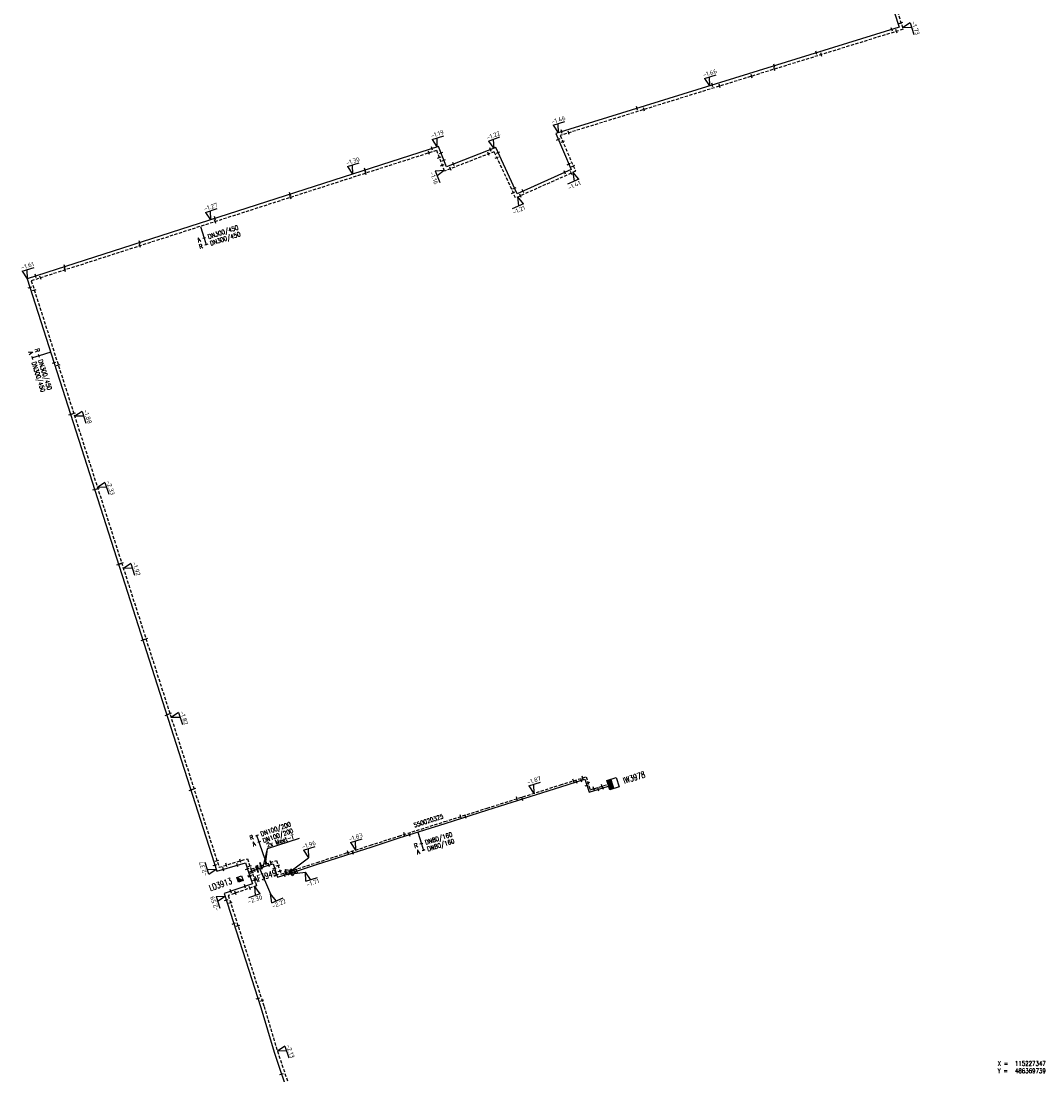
# Model space of a CAD drawing. Header units: millimetres. Extents: x 0 to 118318689, y 0 to 490460760.
# Tile 25 of 117: x 115026248 to 115233238, y 486384967 to 486598713. Entities that reach past the tile are written whole.
import ezdxf
from ezdxf.enums import TextEntityAlignment as Align

# ---------------------------------------------------------------- set-up
doc = ezdxf.new("R2010")
doc.units = ezdxf.units.MM
doc.header["$LTSCALE"] = 200
doc.linetypes.add('HIDDEN2', pattern=[4.7625, 3.175, -1.5875])
doc.layers.get('0').update_dxf_attribs({"color": 8})
for name, color, linetype in [('WT-C-AFSLUITER', 7, 'Continuous'), ('WT-C-kastLD', 7, 'Continuous'), ('WT-C-kastWM', 7, 'Continuous'), ('WT-C-mof', 7, 'Continuous'), ('WT-C-VERLOOP', 7, 'Continuous'), ('WT-I-coord', 7, 'Continuous'), ('WT-I-diam', 7, 'Continuous'), ('WT-I-info', 7, 'Continuous'), ('WT-I-NAP', 7, 'Continuous'), ('WT-L-aanvoer', 6, 'Continuous'), ('WT-L-retour', 6, 'HIDDEN2')]:
    doc.layers.add(name, color=color, linetype=linetype)
doc.styles.add('DIN17', font='ROMANS.SHX', dxfattribs={"width": 0.9})
doc.styles.add('ISOCP', font='ISOCP.SHX')

# ---------------------------------------------------------------- blocks, each defined once
blk = doc.blocks.new('LR-mof')
at = {"color": 0, "linetype": 'ByBlock', "lineweight": -2}
blk.add_line((0, -0.75), (0, 0.75), dxfattribs=at)
blk = doc.blocks.new('rb_topo_xylr')
at = {"color": 0, "linetype": 'Continuous', "style": 'DIN17', "width": 0.9}
for s, p in [('X =', (0, 4)), ('Y =', (0, 1))]:
    blk.add_text(s, height=1.8, dxfattribs=at).set_placement(p)
at = {"color": 0, "style": 'DIN17', "width": 0.9}
for tag, p in [('X', (7, 4)), ('Y', (7, 1))]:
    blk.add_attdef(tag, p, '', height=1.8, dxfattribs=at)
blk = doc.blocks.new('LR-VERL')
at = {"color": 0, "linetype": 'ByBlock', "lineweight": -2}
blk.add_lwpolyline([(1.08, 0), (-1.08, -1.25), (-1.08, 1.25)], close=True, dxfattribs=at)
blk = doc.blocks.new('nap1')
at = {"color": 0, "linetype": 'Continuous'}
for p, q in [((-1, 3.5), (0, 0)), ((-1, 3.5), (4, 3.5)), ((1, 3.5), (0, 0))]:
    blk.add_line(p, q, dxfattribs=at)
at = {"color": 0, "linetype": 'Continuous', "style": 'ISOCP'}
for tag, p in [('*1', (1.7, 5)), ('*2', (4, 1.5))]:
    blk.add_attdef(tag, text='', height=1.8, dxfattribs=at).set_placement(p, align=Align.MIDDLE)
blk = doc.blocks.new('nap2')
at = {"color": 0, "linetype": 'Continuous'}
for p, q in [((1, 3.5), (-4, 3.5)), ((-1, 3.5), (0, 0)), ((1, 3.5), (0, 0))]:
    blk.add_line(p, q, dxfattribs=at)
at = {"color": 0, "linetype": 'Continuous', "style": 'ISOCP'}
for tag, p in [('*1', (-1.5, 5)), ('*2', (-4, 1.5))]:
    blk.add_attdef(tag, text='', height=1.8, dxfattribs=at).set_placement(p, align=Align.MIDDLE)
blk = doc.blocks.new('LR-AFS')
at = {"color": 0, "lineweight": -3, "const_width": 0.7}
blk.add_lwpolyline([(0, -1.5), (0, 1.5)], dxfattribs=at)
at = {"color": 7, "linetype": 'ByBlock', "lineweight": -2, "style": 'DIN17', "width": 0.9}
blk.add_attdef('*1', text='', height=2.5, dxfattribs=at).set_placement((0, 5), align=Align.MIDDLE)
at = {"color": 0, "linetype": 'ByBlock', "lineweight": -2, "style": 'DIN17', "width": 0.3, "flags": 1}
for tag, p in [('*2', (2.5, 1.5)), ('OCODE', (-7.5, -2.5)), ('ST', (-7.5, -5)), ('VCODE', (-2.5, -5)), ('NCODE', (-2.5, -2.5)), ('NIVO', (2.5, -5)), ('BC', (2.5, -2.5)), ('IMM', (7.5, -5)), ('RK', (7.5, -2.5)), ('FABR', (-7.5, -7.5)), ('TYPE', (-2.5, -7.5)), ('OPBOUW', (2.5, -7.5)), ('BEDIEN', (7.5, -7.5)), ('VERTR', (-7.5, -10)), ('DEKM', (-7.5, -12.5)), ('PDATUM', (-2.5, -12.5)), ('OPBLEN', (-2.5, -10)), ('HULPST', (2.5, -10)), ('OPM', (2.5, -12.5)), ('VERLSP', (7.5, -10)), ('BORD', (7.5, -12.5)), ('BORDL', (-7.5, -15)), ('BORDX', (-2.5, -15)), ('BORDY', (2.5, -15)), ('BORDZ', (7.5, -15))]:
    blk.add_attdef(tag, text='', height=1.8, dxfattribs=at).set_placement(p, align=Align.MIDDLE)
blk = doc.blocks.new('LR-kastLD')
at = {"color": 0, "linetype": 'ByBlock', "lineweight": -3}
blk.add_line((-1, 1), (1, -1), dxfattribs=at)
blk.add_lwpolyline([(-1, -1), (-1, 1), (1, 1), (1, -1)], close=True, dxfattribs=at)
blk.add_solid([(-1, 1), (-1, -1), (1, -1)], dxfattribs=at)
at = {"color": 7, "linetype": 'ByBlock', "lineweight": -3, "style": 'DIN17', "width": 0.7}
for tag, p in [('*1', (0, 5)), ('*2', (0, -5))]:
    blk.add_attdef(tag, text='', height=2.5, dxfattribs=at).set_placement(p, align=Align.MIDDLE)
at = {"color": 0, "linetype": 'ByBlock', "lineweight": -2, "style": 'DIN17', "width": 0.3, "flags": 1}
for tag, p in [('OCODE', (4.5, 1.25)), ('NCODE', (9.5, 1.25)), ('BC', (14.5, 1.25)), ('RK', (19.5, 1.25)), ('ST', (4.5, -1.25)), ('VCODE', (9.5, -1.25)), ('NIVO', (14.5, -1.25)), ('IMM', (19.5, -1.25))]:
    blk.add_attdef(tag, text='', height=1.8, dxfattribs=at).set_placement(p, align=Align.MIDDLE)
blk = doc.blocks.new('LR-kastWM')
at = {"color": 0, "linetype": 'ByBlock', "lineweight": -3}
blk.add_lwpolyline([(-2, 2), (2, 2), (2, -2), (-2, -2)], close=True, dxfattribs=at)
at = {"color": 0}
blk.add_solid([(-2, -2), (0, -2), (-2, 2), (0, 2)], dxfattribs=at)
at = {"color": 7, "linetype": 'ByBlock', "lineweight": -3, "style": 'DIN17', "width": 0.7}
for tag, p in [('*1', (0, 5)), ('*2', (0, -5))]:
    blk.add_attdef(tag, text='', height=2.5, dxfattribs=at).set_placement(p, align=Align.MIDDLE)
at = {"color": 0, "linetype": 'ByBlock', "lineweight": -2, "style": 'DIN17', "width": 0.3, "flags": 1}
for tag, p in [('OCODE', (4.5, 1.25)), ('NCODE', (9.5, 1.25)), ('BC', (14.5, 1.25)), ('RK', (19.5, 1.25)), ('ST', (4.5, -1.25)), ('VCODE', (9.5, -1.25)), ('NIVO', (14.5, -1.25)), ('IMM', (19.5, -1.25))]:
    blk.add_attdef(tag, text='', height=1.8, dxfattribs=at).set_placement(p, align=Align.MIDDLE)
blk = doc.blocks.new('LR-hyp')
at = {"color": 7, "linetype": 'ByBlock', "lineweight": -3, "style": 'DIN17', "width": 0.9}
blk.add_attdef('*1', text='', height=1.8, dxfattribs=at).set_placement((0, 0), align=Align.MIDDLE)
at = {"color": 7, "linetype": 'ByBlock', "lineweight": -2, "style": 'DIN17', "width": 0.9, "flags": 1}
blk.add_attdef('*2', text='', height=1.8, dxfattribs=at).set_placement((0, -5), align=Align.MIDDLE)
blk = doc.blocks.new('LR-DIAO2')
at = {"color": 0, "lineweight": -3}
blk.add_line((0, 0), (0, -5), dxfattribs=at)
at = {"color": 0, "linetype": 'Continuous', "lineweight": -3}
blk.add_line((0, -5), (0, -7.8), dxfattribs=at)
at = {"color": 0, "lineweight": -3}
for points in [[(0.61, -5), (0, -5), (-0.61, -5)], [(0.61, -7.8), (0, -7.8), (-0.61, -7.8)]]:
    blk.add_lwpolyline(points, dxfattribs=at)
at = {"color": 1, "lineweight": -3, "style": 'DIN17', "width": 0.9}
for tag, p in [('*1', (-1.61, -5)), ('*2', (-1.61, -7.78))]:
    blk.add_attdef(tag, text='', height=1.8, dxfattribs=at).set_placement(p, align=Align.MIDDLE_RIGHT)
for tag, p in [('*11', (1.61, -5)), ('*12', (1.61, -7.8))]:
    blk.add_attdef(tag, text='', height=1.8, dxfattribs=at).set_placement(p, align=Align.MIDDLE_LEFT)
blk = doc.blocks.new('LR-DIAB2')
at = {"color": 0, "linetype": 'Continuous', "lineweight": -3}
blk.add_line((0, 5), (0, 7.8), dxfattribs=at)
at = {"color": 0, "lineweight": -3}
blk.add_line((0, 0), (0, 5), dxfattribs=at)
for points in [[(0.61, 7.8), (0, 7.8), (-0.61, 7.8)], [(0.61, 5), (0, 5), (-0.61, 5)]]:
    blk.add_lwpolyline(points, dxfattribs=at)
at = {"color": 1, "lineweight": -3, "style": 'DIN17', "width": 0.9}
for tag, p in [('*1', (-1.61, 7.8)), ('*2', (-1.61, 5.02))]:
    blk.add_attdef(tag, text='', height=1.8, dxfattribs=at).set_placement(p, align=Align.MIDDLE_RIGHT)
for tag, p in [('*11', (1.61, 7.8)), ('*12', (1.61, 5))]:
    blk.add_attdef(tag, text='', height=1.8, dxfattribs=at).set_placement(p, align=Align.MIDDLE_LEFT)

msp = doc.modelspace()

# ---------------------------------------------------------------- linework, layer by layer
at = {"layer": 'WT-I-diam'}
msp.add_line((115076057, 486427780), (115075347, 486429836), dxfattribs=at)
at = {"layer": 'WT-I-info'}
for p, q in [((115082630, 486432918), (115076132, 486430818)), ((115076132, 486430818), (115075248, 486427082)), ((115076132, 486430818), (115075759, 486427682)), ((115080983, 486426361), (115084533, 486429016)), ((115074500, 486427016), (115076830, 486421698)), ((115080014, 486425627), (115083913, 486426087))]:
    msp.add_line(p, q, dxfattribs=at)
at = {"layer": 'WT-L-aanvoer', "lineweight": -3}
for p, q in [((115196136, 486623170), (115204270, 486597466)), ((115204270, 486597466), (115134674, 486575919)), ((115134674, 486575919), (115137816, 486568578)), ((115110893, 486573287), (115027505, 486546454)), ((115112497, 486569142), (115110893, 486573287)), ((115122528, 486573049), (115112497, 486569142)), ((115126848, 486563706), (115122528, 486573049)), ((115137816, 486568578), (115126848, 486563706)), ((115027505, 486546454), (115065971, 486426281)), ((115065971, 486426281), (115071720, 486428006)), ((115071720, 486428006), (115072365, 486426104)), ((115072365, 486426104), (115074119, 486426699)), ((115072365, 486426104), (115073168, 486423735)), ((115074119, 486426699), (115076019, 486427344)), ((115073168, 486423735), (115067447, 486421749)), ((115067447, 486421749), (115074885, 486398674)), ((115074885, 486398674), (115077597, 486389580)), ((115077597, 486389580), (115081786, 486377114))]:
    msp.add_line(p, q, dxfattribs=at)
at = {"layer": 'WT-L-aanvoer'}
for p, q in [((115135713, 486443422), (115140566, 486444951)), ((115140566, 486444951), (115141402, 486442301)), ((115120861, 486438715), (115135713, 486443422)), ((115141402, 486442301), (115145367, 486443551)), ((115112243, 486435982), (115120861, 486438715)), ((115102942, 486433037), (115112243, 486435982)), ((115097200, 486431188), (115102942, 486433037)), ((115092332, 486429619), (115097200, 486431188)), ((115076019, 486427344), (115077331, 486427804)), ((115077331, 486427804), (115078222, 486425048)), ((115082495, 486426440), (115086377, 486427694)), ((115086377, 486427694), (115089968, 486428855)), ((115089968, 486428855), (115092332, 486429619)), ((115078222, 486425048), (115081505, 486426109)), ((115081505, 486426109), (115082495, 486426440))]:
    msp.add_line(p, q, dxfattribs=at)
at = {"layer": 'WT-L-retour', "lineweight": -3}
for p, q in [((115196756, 486623367), (115205087, 486597039)), ((115205087, 486597039), (115135556, 486575511)), ((115135556, 486575511), (115138666, 486568245)), ((115110508, 486572481), (115028322, 486546034)), ((115112125, 486568300), (115110508, 486572481)), ((115122194, 486572221), (115112125, 486568300)), ((115126527, 486562853), (115122194, 486572221)), ((115138666, 486568245), (115126527, 486562853)), ((115028322, 486546034), (115066395, 486427087)), ((115066395, 486427087), (115072134, 486428809)), ((115072134, 486428809), (115072852, 486426692)), ((115074880, 486427380), (115075891, 486427723)), ((115072852, 486426692), (115074880, 486427380)), ((115072852, 486426692), (115073991, 486423332)), ((115073991, 486423332), (115068260, 486421343)), ((115068260, 486421343), (115075506, 486398867)), ((115075506, 486398867), (115078217, 486389776)), ((115078217, 486389776), (115082403, 486377318))]:
    msp.add_line(p, q, dxfattribs=at)
at = {"layer": 'WT-L-retour'}
for p, q in [((115135598, 486443784), (115140815, 486445428)), ((115140815, 486445428), (115141650, 486442777)), ((115120746, 486439077), (115135598, 486443784)), ((115141650, 486442777), (115145253, 486443913)), ((115112128, 486436344), (115120746, 486439077)), ((115102826, 486433399), (115112128, 486436344)), ((115097083, 486431550), (115102826, 486433399)), ((115089851, 486429216), (115092215, 486429980)), ((115092215, 486429980), (115097083, 486431550)), ((115075891, 486427723), (115078043, 486428466)), ((115078043, 486428466), (115078937, 486425700)), ((115082379, 486426801), (115086260, 486428056)), ((115086260, 486428056), (115089851, 486429216)), ((115078937, 486425700), (115080596, 486426236)), ((115080596, 486426236), (115082379, 486426801))]:
    msp.add_line(p, q, dxfattribs=at)

# ---------------------------------------------------------------- block references
at = {"layer": 'WT-C-AFSLUITER', "linetype": 'Continuous'}
ref = msp.add_blockref('LR-AFS', (115074119, 486426699), dxfattribs=dict(at, xscale=500, yscale=500, zscale=500, rotation=18.7354))
ref.add_attrib('*1', 'AF3949', dxfattribs={"layer": '0', "color": 7, "linetype": 'ByBlock', "lineweight": -2, "height": 1250, "rotation": 18.7354, "style": 'DIN17', "width": 0.65}).set_placement((115075728, 486425287), align=Align.MIDDLE)
at = {"layer": 'WT-C-AFSLUITER', "linetype": 'Continuous', "xscale": 500, "yscale": 500, "zscale": 500, "rotation": 18.7354}
msp.add_blockref('LR-AFS', (115074880, 486427380), dxfattribs=at)
at = {"layer": 'WT-C-kastLD', "linetype": 'Continuous'}
ref = msp.add_blockref('LR-kastLD', (115070647, 486424715), dxfattribs=dict(at, xscale=499.9999999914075, yscale=499.9999999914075, zscale=499.9999999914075, rotation=19.13701712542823))
ref.add_attrib('*1', 'LD3913', dxfattribs={"layer": '0', "color": 7, "linetype": 'ByBlock', "lineweight": -3, "height": 1250, "rotation": 19.13702, "style": 'DIN17', "width": 0.65}).set_placement((115066673, 486423605), align=Align.MIDDLE)
at = {"layer": 'WT-C-kastWM', "linetype": 'Continuous'}
ref = msp.add_blockref('LR-kastWM', (115146264, 486444032), dxfattribs=dict(at, xscale=500.0000000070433, yscale=500.0000000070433, zscale=500.0000000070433, rotation=17.49070961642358))
ref.add_attrib('*1', 'IW3978', dxfattribs={"layer": '0', "color": 7, "linetype": 'ByBlock', "lineweight": -3, "height": 1250, "rotation": 17.49071, "style": 'DIN17', "width": 0.65}).set_placement((115150555, 486445296), align=Align.MIDDLE)
at = {"layer": 'WT-C-mof', "linetype": 'Continuous', "lineweight": -3}
for p, xscale, yscale, zscale, rotation in [((115202804, 486597012), 500, 500, 500, 17.2028), ((115203743, 486596623), 500, 500, 500, 17.2028), ((115204671, 486598353), 499.9999999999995, 499.9999999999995, 499.9999999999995, 287.5599), ((115187480, 486592268), 500, 500, 500, 17.2028), ((115188512, 486591907), 500, 500, 500, 17.2028), ((115178959, 486589630), 500, 500, 500, 17.2028), ((115178975, 486588954), 500, 500, 500, 17.2028), ((115166404, 486585743), 500, 500, 500, 17.2028), ((115167907, 486585528, -1671), 500, 500, 500, 17.2028), ((115174362, 486587490, -1800), 500, 500, 500, 17.2028), ((115151117, 486581010), 500, 500, 500, 17.2028), ((115152559, 486580776), 500, 500, 500, 17.2028), ((115135843, 486576281), 500, 500, 500, 17.2028), ((115137278, 486576045), 500, 500, 500, 17.2028), ((115109573, 486572862), 499.9999999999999, 499.9999999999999, 499.9999999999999, 17.8374), ((115121460, 486572633), 500.0000000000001, 500.0000000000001, 500.0000000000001, 21.2787), ((115135181, 486574735), 500.0000000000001, 500.0000000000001, 500.0000000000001, 293.1699), ((115136086, 486574272), 500.0000000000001, 500.0000000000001, 500.0000000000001, 293.1699), ((115108962, 486571983), 499.9999999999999, 499.9999999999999, 499.9999999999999, 17.8374), ((115111059, 486571057), 499.9999999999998, 499.9999999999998, 499.9999999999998, 291.1478), ((115111405, 486571965), 499.9999999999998, 499.9999999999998, 499.9999999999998, 291.1478), ((115121036, 486571770), 500.0000000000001, 500.0000000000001, 500.0000000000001, 21.2787), ((115122734, 486571054), 499.9999999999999, 499.9999999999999, 499.9999999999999, 294.8183), ((115122991, 486572046), 499.9999999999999, 499.9999999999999, 499.9999999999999, 294.8183), ((115096013, 486568499), 499.9999999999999, 499.9999999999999, 499.9999999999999, 17.8374), ((115111668, 486569482), 499.9999999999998, 499.9999999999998, 499.9999999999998, 291.1478), ((115111980, 486570478), 499.9999999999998, 499.9999999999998, 499.9999999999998, 291.1478), ((115113322, 486568766), 500.0000000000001, 500.0000000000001, 500.0000000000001, 21.2787), ((115113957, 486569711), 500.0000000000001, 500.0000000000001, 500.0000000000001, 21.2787), ((115137330, 486569714), 500.0000000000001, 500.0000000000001, 500.0000000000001, 293.1699), ((115138209, 486569312), 500.0000000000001, 500.0000000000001, 500.0000000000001, 293.1699), ((115096129, 486567854), 499.9999999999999, 499.9999999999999, 499.9999999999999, 17.8374), ((115136497, 486567993), 500, 500, 500, 23.9508), ((115137827, 486567872), 500, 500, 500, 23.9508), ((115126327, 486564833), 499.9999999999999, 499.9999999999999, 499.9999999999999, 294.8183), ((115128030, 486564232), 500, 500, 500, 23.9508), ((115080821, 486563610), 499.9999999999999, 499.9999999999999, 499.9999999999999, 17.8374), ((115080888, 486562949), 499.9999999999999, 499.9999999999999, 499.9999999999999, 17.8374), ((115126040, 486563905), 499.9999999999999, 499.9999999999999, 499.9999999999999, 294.8183), ((115127523, 486563295), 500, 500, 500, 23.9508), ((115065584, 486558707), 499.9999999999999, 499.9999999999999, 499.9999999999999, 17.8374), ((115065595, 486558028), 499.9999999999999, 499.9999999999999, 499.9999999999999, 17.8374), ((115050308, 486553809, -1535), 499.9999999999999, 499.9999999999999, 499.9999999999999, 17.8374), ((115050370, 486553129), 499.9999999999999, 499.9999999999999, 499.9999999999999, 17.8374), ((115029210, 486547003), 499.9999999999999, 499.9999999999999, 499.9999999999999, 17.8374), ((115035076, 486548890), 499.9999999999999, 499.9999999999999, 499.9999999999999, 17.8374), ((115035143, 486548229), 499.9999999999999, 499.9999999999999, 499.9999999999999, 17.8374), ((115030184, 486546633), 499.9999999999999, 499.9999999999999, 499.9999999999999, 17.8374), ((115028067, 486544698), 500, 500, 500, 287.749), ((115028918, 486544173), 500, 500, 500, 287.749), ((115032952, 486529438), 500, 500, 500, 287.749), ((115033788, 486528958), 500, 500, 500, 287.749), ((115036305, 486518961), 500, 500, 500, 287.749), ((115036929, 486519144), 500, 500, 500, 287.749), ((115041177, 486503741), 500, 500, 500, 287.749), ((115041805, 486503911), 500, 500, 500, 287.749), ((115046050, 486488516), 500, 500, 500, 287.749), ((115046643, 486488788, -1935), 500, 500, 500, 287.749), ((115050947, 486473219), 500, 500, 500, 287.749), ((115051564, 486473423), 500, 500, 500, 287.749), ((115055815, 486458010), 500, 500, 500, 287.749), ((115056410, 486458282), 500, 500, 500, 287.749), ((115060686, 486442792), 500, 500, 500, 287.749), ((115061305, 486442990), 500, 500, 500, 287.749), ((115065564, 486427550), 500, 500, 500, 287.749), ((115065966, 486428427), 500, 500, 500, 287.749), ((115067868, 486427529), 499.9999999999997, 499.9999999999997, 499.9999999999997, 16.70430000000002), ((115070100, 486427520), 499.9999999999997, 499.9999999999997, 499.9999999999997, 16.70430000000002), ((115070726, 486428387), 499.9999999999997, 499.9999999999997, 499.9999999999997, 16.70430000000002), ((115067270, 486426671), 499.9999999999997, 499.9999999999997, 499.9999999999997, 16.70430000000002), ((115071660, 486423211), 500.0000000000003, 500.0000000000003, 500.0000000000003, 19.13699999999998), ((115072651, 486425261), 500, 500, 500, 288.7354), ((115073581, 486424543), 500, 500, 500, 288.7354), ((115068768, 486422207), 500.0000000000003, 500.0000000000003, 500.0000000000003, 19.13699999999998), ((115069741, 486421857), 500.0000000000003, 500.0000000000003, 500.0000000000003, 19.13699999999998), ((115072618, 486422856), 500.0000000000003, 500.0000000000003, 500.0000000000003, 19.13699999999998), ((115067863, 486420458), 499.9999999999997, 499.9999999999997, 499.9999999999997, 287.8663), ((115068715, 486419933), 499.9999999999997, 499.9999999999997, 499.9999999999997, 287.8663), ((115069401, 486415685), 499.9999999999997, 499.9999999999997, 499.9999999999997, 287.8663), ((115070222, 486415258), 499.9999999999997, 499.9999999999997, 499.9999999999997, 287.8663), ((115074295, 486400502), 499.9999999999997, 499.9999999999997, 499.9999999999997, 287.8663), ((115075119, 486400067), 499.9999999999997, 499.9999999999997, 499.9999999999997, 287.8663), ((115079085, 486385154), 499.9999999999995, 499.9999999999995, 499.9999999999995, 288.5715)]:
    msp.add_blockref('LR-mof', p, dxfattribs=dict(at, xscale=xscale, yscale=yscale, zscale=zscale, rotation=rotation))
at = {"layer": 'WT-C-mof', "linetype": 'Continuous'}
for p, xscale, yscale, zscale, rotation in [((115138263, 486444624), 499.9999999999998, 499.9999999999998, 499.9999999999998, 17.4907), ((115138872, 486444417), 499.9999999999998, 499.9999999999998, 499.9999999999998, 17.4907), ((115139827, 486444718), 499.9999999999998, 499.9999999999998, 499.9999999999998, 17.4907), ((115140122, 486445209), 499.9999999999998, 499.9999999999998, 499.9999999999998, 17.4907), ((115140956, 486443715), 499.9999999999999, 499.9999999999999, 499.9999999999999, 287.4907), ((115141184, 486444255), 499.9999999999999, 499.9999999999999, 499.9999999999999, 287.4907), ((115142387, 486443010), 499.9999999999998, 499.9999999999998, 499.9999999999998, 17.4907), ((115143284, 486442894), 499.9999999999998, 499.9999999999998, 499.9999999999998, 17.4907), ((115144016, 486443523), 499.9999999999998, 499.9999999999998, 499.9999999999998, 17.4907), ((115144231, 486443193), 499.9999999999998, 499.9999999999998, 499.9999999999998, 17.4907), ((115126808, 486440998), 499.9999999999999, 499.9999999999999, 499.9999999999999, 17.5849), ((115127870, 486440936), 499.9999999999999, 499.9999999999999, 499.9999999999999, 17.5849), ((115115394, 486437380), 500.0000000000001, 500.0000000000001, 500.0000000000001, 17.5938), ((115116413, 486437304), 500.0000000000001, 500.0000000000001, 500.0000000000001, 17.5938), ((115103942, 486433752), 500.0000000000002, 500.0000000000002, 500.0000000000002, 17.56929999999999), ((115104999, 486433688), 500.0000000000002, 500.0000000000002, 500.0000000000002, 17.56929999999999), ((115092520, 486430079), 500.0000000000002, 500.0000000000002, 500.0000000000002, 17.86509999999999), ((115093546, 486430010), 500.0000000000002, 500.0000000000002, 500.0000000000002, 17.86509999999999), ((115076494, 486427511), 500.0000000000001, 500.0000000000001, 500.0000000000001, 19.3509), ((115076852, 486428055), 500, 500, 500, 19.05190000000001), ((115078358, 486427493), 499.9999999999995, 499.9999999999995, 499.9999999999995, 287.9109000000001), ((115073588, 486426519), 500, 500, 500, 18.7354), ((115074284, 486427178), 500, 500, 500, 18.7354), ((115077639, 486426852), 499.9999999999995, 499.9999999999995, 499.9999999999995, 287.9109000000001), ((115078057, 486425557), 499.9999999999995, 499.9999999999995, 499.9999999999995, 287.9109000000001), ((115078740, 486426310), 499.9999999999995, 499.9999999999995, 499.9999999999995, 287.9109000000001), ((115079650, 486425510), 500.0000000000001, 500.0000000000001, 500.0000000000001, 17.9109), ((115081146, 486426410), 499.9999999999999, 499.9999999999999, 499.9999999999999, 17.6046), ((115082210, 486426344), 500.0000000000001, 500.0000000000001, 500.0000000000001, 18.45980000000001)]:
    msp.add_blockref('LR-mof', p, dxfattribs=dict(at, xscale=xscale, yscale=yscale, zscale=zscale, rotation=rotation))
at = {"layer": 'WT-C-mof', "lineweight": -3}
for p, xscale, yscale, zscale, rotation in [((115072140, 486426767), 500.0000000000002, 500.0000000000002, 500.0000000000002, 288.7354310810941), ((115072590, 486425441), 500.0000000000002, 500.0000000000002, 500.0000000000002, 288.7354310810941), ((115072627, 486427355), 499.9999999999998, 499.9999999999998, 499.9999999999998, 288.7354310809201), ((115073077, 486426029), 499.9999999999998, 499.9999999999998, 499.9999999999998, 288.7354310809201)]:
    msp.add_blockref('LR-mof', p, dxfattribs=dict(at, xscale=xscale, yscale=yscale, zscale=zscale, rotation=rotation))
at = {"layer": 'WT-C-mof', "xscale": 500.0000000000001, "yscale": 500.0000000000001, "zscale": 500.0000000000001, "rotation": 17.9109}
for p in [(115079865, 486425999), (115080778, 486425874)]:
    msp.add_blockref('LR-mof', p, dxfattribs=at)
at = {"layer": 'WT-C-VERLOOP', "linetype": 'Continuous', "xscale": 500.0000000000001, "yscale": 500.0000000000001, "zscale": 500.0000000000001, "rotation": 17.9109}
for p in [(115080596, 486426236), (115081505, 486426109)]:
    msp.add_blockref('LR-VERL', p, dxfattribs=at)
at = {"layer": 'WT-I-coord', "linetype": 'Continuous', "lineweight": -3}
ref = msp.add_blockref('rb_topo_xylr', (115224270, 486384840), dxfattribs=dict(at, xscale=500, yscale=500, zscale=500))
ref.add_attrib('X', '115227347', (115227770, 486386840), dxfattribs={"layer": '0', "color": 1, "height": 900, "style": 'DIN17', "width": 0.9})
ref.add_attrib('Y', '486369739', (115227770, 486385340), dxfattribs={"layer": '0', "color": 1, "height": 900, "style": 'DIN17', "width": 0.9})
at = {"layer": 'WT-I-diam', "linetype": 'Continuous'}
for name, p, xscale, yscale, zscale, rotation, values in [('LR-DIAO2', (115062614, 486557069), 500, 500, 500, 17.83744747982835, {'*1': 'A', '*11': 'DN300/450', '*2': 'R', '*12': 'DN300/450'}), ('LR-DIAO2', (115032268, 486531574), 500, 500, 500, 287.7490093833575, {'*1': 'R', '*11': 'DN300/450', '*2': 'A', '*12': 'DN300/450'}), ('LR-DIAB2', (115075347, 486429836), 499.9999999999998, 499.9999999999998, 499.9999999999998, 19.05186573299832, {'*1': 'R', '*11': 'DN100/200', '*2': 'A', '*12': 'DN100/200'}), ('LR-DIAO2', (115106667, 486434216), 499.9999999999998, 499.9999999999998, 499.9999999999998, 17.56933518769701, {'*1': 'R', '*11': 'DN80/160', '*2': 'A', '*12': 'DN80/160'})]:
    msp.add_blockref(name, p, dxfattribs=dict(at, xscale=xscale, yscale=yscale, zscale=zscale, rotation=rotation)).add_auto_attribs(values)
at = {"layer": 'WT-I-info', "linetype": 'Continuous', "xscale": 500.0000000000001, "yscale": 500.0000000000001, "zscale": 500.0000000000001, "rotation": 17.76722373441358}
msp.add_blockref('LR-hyp', (115108857, 486436521), dxfattribs=at).add_auto_attribs({'*1': '550020325'})
at = {"layer": 'WT-I-NAP', "linetype": 'Continuous'}
ref = msp.add_blockref('nap1', (115204987, 486597355), dxfattribs=dict(at, xscale=500, yscale=500, zscale=500, rotation=287.5599463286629))
ref.add_attrib('*1', '-1.73', dxfattribs={"layer": '0', "color": 1, "linetype": 'Continuous', "height": 900, "rotation": 287.55995, "style": 'ISOCP'}).set_placement((115207627, 486597299), align=Align.MIDDLE)
ref = msp.add_blockref('nap1', (115165824, 486585563), dxfattribs=dict(at, xscale=500.0000000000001, yscale=500.0000000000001, zscale=500.0000000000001, rotation=17.20280381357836))
ref.add_attrib('*1', '-1.66', dxfattribs={"layer": '0', "color": 1, "linetype": 'Continuous', "height": 900, "rotation": 17.2028, "style": 'ISOCP'}).set_placement((115165897, 486588203), align=Align.MIDDLE)
ref = msp.add_blockref('nap1', (115135118, 486576056), dxfattribs=dict(at, xscale=499.9999999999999, yscale=499.9999999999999, zscale=499.9999999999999, rotation=17.20280381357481))
ref.add_attrib('*1', '-1.46', dxfattribs={"layer": '0', "color": 1, "linetype": 'Continuous', "height": 900, "rotation": 17.2028, "style": 'ISOCP'}).set_placement((115135190, 486578696), align=Align.MIDDLE)
ref = msp.add_blockref('nap1', (115110580, 486573187), dxfattribs=dict(at, xscale=499.9999999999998, yscale=499.9999999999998, zscale=499.9999999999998, rotation=17.83744747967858))
ref.add_attrib('*1', '-1.19', dxfattribs={"layer": '0', "color": 1, "linetype": 'Continuous', "height": 900, "rotation": 17.83745, "style": 'ISOCP'}).set_placement((115110624, 486575827), align=Align.MIDDLE)
ref = msp.add_blockref('nap1', (115122110, 486572886), dxfattribs=dict(at, xscale=500.0000000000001, yscale=500.0000000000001, zscale=500.0000000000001, rotation=21.27871097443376))
ref.add_attrib('*1', '-1.22', dxfattribs={"layer": '0', "color": 1, "linetype": 'Continuous', "height": 900, "rotation": 21.27871, "style": 'ISOCP'}).set_placement((115121995, 486575524), align=Align.MIDDLE)
ref = msp.add_blockref('nap1', (115093456, 486567676), dxfattribs=dict(at, xscale=499.9999999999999, yscale=499.9999999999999, zscale=499.9999999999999, rotation=17.8374474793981))
ref.add_attrib('*1', '-1.30', dxfattribs={"layer": '0', "color": 1, "linetype": 'Continuous', "height": 900, "rotation": 17.83745, "style": 'ISOCP'}).set_placement((115093500, 486570317), align=Align.MIDDLE)
ref = msp.add_blockref('nap2', (115112054, 486568486), dxfattribs=dict(at, xscale=500, yscale=500, zscale=500, rotation=111.147806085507))
ref.add_attrib('*1', '-1.16', dxfattribs={"layer": '0', "color": 1, "linetype": 'Continuous', "height": 900, "rotation": 291.14781, "style": 'ISOCP'}).set_placement((115109993, 486566884), align=Align.MIDDLE)
ref = msp.add_blockref('nap1', (115138179, 486568029), dxfattribs=dict(at, xscale=499.9999999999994, yscale=499.9999999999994, zscale=499.9999999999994, rotation=203.9507680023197))
ref.add_attrib('*1', '-1.41', dxfattribs={"layer": '0', "color": 1, "linetype": 'Continuous', "height": 900, "rotation": 23.95077, "style": 'ISOCP'}).set_placement((115138417, 486565399), align=Align.MIDDLE)
ref = msp.add_blockref('nap1', (115126952, 486563041), dxfattribs=dict(at, xscale=500.0000000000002, yscale=500.0000000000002, zscale=500.0000000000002, rotation=203.950768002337))
ref.add_attrib('*1', '-1.21', dxfattribs={"layer": '0', "color": 1, "linetype": 'Continuous', "height": 900, "rotation": 23.95077, "style": 'ISOCP'}).set_placement((115127190, 486560411), align=Align.MIDDLE)
ref = msp.add_blockref('nap1', (115064632, 486558401), dxfattribs=dict(at, xscale=500.0000000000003, yscale=500.0000000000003, zscale=500.0000000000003, rotation=17.83744747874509))
ref.add_attrib('*1', '-1.27', dxfattribs={"layer": '0', "color": 1, "linetype": 'Continuous', "height": 900, "rotation": 17.83745, "style": 'ISOCP'}).set_placement((115064676, 486561041), align=Align.MIDDLE)
ref = msp.add_blockref('nap1', (115027505, 486546454), dxfattribs=dict(at, xscale=500, yscale=500, zscale=500, rotation=17.83744747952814))
ref.add_attrib('*1', '-1.61', dxfattribs={"layer": '0', "color": 1, "linetype": 'Continuous', "height": 900, "rotation": 17.83745, "style": 'ISOCP'}).set_placement((115027549, 486549095), align=Align.MIDDLE)
ref = msp.add_blockref('nap1', (115037120, 486518548), dxfattribs=dict(at, xscale=499.9999999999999, yscale=499.9999999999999, zscale=499.9999999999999, rotation=287.7490093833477))
ref.add_attrib('*1', '-1.88', dxfattribs={"layer": '0', "color": 1, "linetype": 'Continuous', "height": 900, "rotation": 287.74901, "style": 'ISOCP'}).set_placement((115039760, 486518500), align=Align.MIDDLE)
ref = msp.add_blockref('nap1', (115041742, 486504107), dxfattribs=dict(at, xscale=500.0000000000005, yscale=500.0000000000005, zscale=500.0000000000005, rotation=287.749009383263))
ref.add_attrib('*1', '-2.33', dxfattribs={"layer": '0', "color": 1, "linetype": 'Continuous', "height": 900, "rotation": 287.74901, "style": 'ISOCP'}).set_placement((115044383, 486504059), align=Align.MIDDLE)
ref = msp.add_blockref('nap1', (115046999, 486487684), dxfattribs=dict(at, xscale=500, yscale=500, zscale=500, rotation=287.7490093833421))
ref.add_attrib('*1', '-1.92', dxfattribs={"layer": '0', "color": 1, "linetype": 'Continuous', "height": 900, "rotation": 287.74901, "style": 'ISOCP'}).set_placement((115049639, 486487636), align=Align.MIDDLE)
ref = msp.add_blockref('nap1', (115056682, 486457433), dxfattribs=dict(at, xscale=500, yscale=500, zscale=500, rotation=287.7490093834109))
ref.add_attrib('*1', '-1.82', dxfattribs={"layer": '0', "color": 1, "linetype": 'Continuous', "height": 900, "rotation": 287.74901, "style": 'ISOCP'}).set_placement((115059322, 486457385), align=Align.MIDDLE)
ref = msp.add_blockref('nap1', (115130188, 486442069), dxfattribs=dict(at, xscale=500.0000000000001, yscale=500.0000000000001, zscale=500.0000000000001, rotation=17.58492183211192))
ref.add_attrib('*1', '-1.87', dxfattribs={"layer": '0', "color": 1, "linetype": 'Continuous', "height": 900, "rotation": 17.58492, "style": 'ISOCP'}).set_placement((115130243, 486444709), align=Align.MIDDLE)
ref = msp.add_blockref('nap1', (115094047, 486430571), dxfattribs=dict(at, xscale=500.0000000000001, yscale=500.0000000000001, zscale=500.0000000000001, rotation=17.86512423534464))
ref.add_attrib('*1', '-1.83', dxfattribs={"layer": '0', "color": 1, "linetype": 'Continuous', "height": 900, "rotation": 17.86512, "style": 'ISOCP'}).set_placement((115094090, 486433211), align=Align.MIDDLE)
ref = msp.add_blockref('nap1', (115084533, 486429016), dxfattribs=dict(at, xscale=500.0000000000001, yscale=500.0000000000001, zscale=500.0000000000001, rotation=17.91091592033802))
ref.add_attrib('*1', '-1.96', dxfattribs={"layer": '0', "color": 1, "linetype": 'Continuous', "height": 900, "rotation": 17.91092, "style": 'ISOCP'}).set_placement((115084574, 486431656), align=Align.MIDDLE)
ref = msp.add_blockref('nap1', (115065833, 486426710), dxfattribs=dict(at, xscale=499.9999999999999, yscale=499.9999999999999, zscale=499.9999999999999, rotation=107.74900938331))
ref.add_attrib('*1', '-2.37', dxfattribs={"layer": '0', "color": 1, "linetype": 'Continuous', "height": 900, "rotation": 107.74901, "style": 'ISOCP'}).set_placement((115063193, 486426758), align=Align.MIDDLE)
ref = msp.add_blockref('nap2', (115083913, 486426087), dxfattribs=dict(at, xscale=499.9999999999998, yscale=499.9999999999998, zscale=499.9999999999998, rotation=197.9109159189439))
ref.add_attrib('*1', '-1.71', dxfattribs={"layer": '0', "color": 1, "linetype": 'Continuous', "height": 900, "rotation": 17.91092, "style": 'ISOCP'}).set_placement((115085396, 486423939), align=Align.MIDDLE)
ref = msp.add_blockref('nap1', (115073658, 486423216), dxfattribs=dict(at, xscale=499.9999999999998, yscale=499.9999999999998, zscale=499.9999999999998, rotation=199.1370171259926))
ref.add_attrib('*1', '-2.30', dxfattribs={"layer": '0', "color": 1, "linetype": 'Continuous', "height": 900, "rotation": 19.13702, "style": 'ISOCP'}).set_placement((115073674, 486420576), align=Align.MIDDLE)
ref = msp.add_blockref('nap2', (115067620, 486421211), dxfattribs=dict(at, xscale=500.0000000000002, yscale=500.0000000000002, zscale=500.0000000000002, rotation=107.866281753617))
ref.add_attrib('*1', '-2.59', dxfattribs={"layer": '0', "color": 1, "linetype": 'Continuous', "height": 900, "rotation": 107.86628, "style": 'ISOCP'}).set_placement((115065471, 486419731), align=Align.MIDDLE)
ref = msp.add_blockref('nap2', (115076830, 486421698), dxfattribs=dict(at, xscale=500.0000000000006, yscale=500.0000000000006, zscale=500.0000000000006, rotation=203.656296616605))
ref.add_attrib('*1', '-2.22', dxfattribs={"layer": '0', "color": 1, "linetype": 'Continuous', "height": 900, "rotation": 23.6563, "style": 'ISOCP'}).set_placement((115078520, 486419709), align=Align.MIDDLE)
ref = msp.add_blockref('nap1', (115078217, 486389776), dxfattribs=dict(at, xscale=500, yscale=500, zscale=500, rotation=288.571494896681))
ref.add_attrib('*1', '-2.13', dxfattribs={"layer": '0', "color": 1, "linetype": 'Continuous', "height": 900, "rotation": 288.57149, "style": 'ISOCP'}).set_placement((115080858, 486389767), align=Align.MIDDLE)

# ---------------------------------------------------------------- texts
at = {"layer": 'WT-I-info', "style": 'DIN17', "width": 0.9}
msp.add_text('2x Meet-T', height=900, rotation=17.91092, dxfattribs=at).set_placement((115076195, 486431100))

doc.saveas('drawing.dxf')
